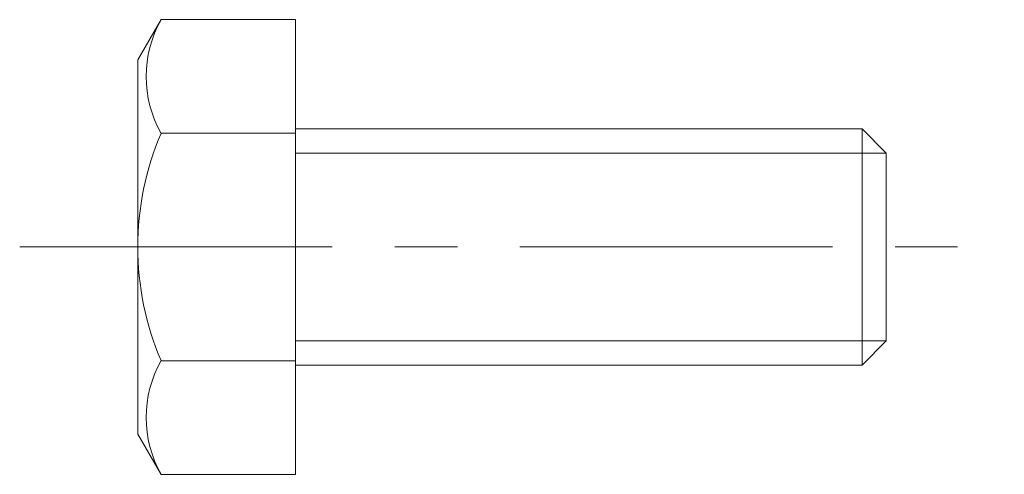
# Model space of a CAD drawing. Header units: millimetres. Extents: x -7 to 18, y -5.8 to 5.8.
import ezdxf

# ---------------------------------------------------------------- set-up
doc = ezdxf.new("R2010")
doc.units = ezdxf.units.MM
doc.header["$LTSCALE"] = 0.5
doc.linetypes.add('CENTER', pattern=[50.8, 31.75, -6.35, 6.35, -6.35])
doc.layers.get('0').update_dxf_attribs({"color": 9, "lineweight": 15})

msp = doc.modelspace()

# ---------------------------------------------------------------- linework, layer by layer
at = {"ltscale": 0.5}
for p, q in [((-3.409, 5.774), (-4, 4.75)), ((0, 5.774), (-3.409, 5.774)), ((0, -5.774), (0, 5.774)), ((-4, -4.75), (-4, 4.75)), ((0, 3), (14.387, 3)), ((15, 2.386), (14.387, 3)), ((14.387, -3), (14.387, 3)), ((0, 2.887), (-3.409, 2.887)), ((15, -2.387), (15, 2.386)), ((14.387, -3), (15, -2.387)), ((0, -2.887), (-3.409, -2.887)), ((0, -3), (14.387, -3)), ((-3.409, -5.774), (-4, -4.75)), ((0, -5.774), (-3.409, -5.774))]:
    msp.add_line(p, q, dxfattribs=at)
at = {"color": 5, "ltscale": 0.5}
for p, q in [((0, 2.386), (15, 2.386)), ((0, -2.387), (15, -2.387))]:
    msp.add_line(p, q, dxfattribs=at)
at = {"color": 1, "linetype": 'CENTER', "ltscale": 0.5}
msp.add_line((-7, 0), (18, 0), dxfattribs=at)
at = {"ltscale": 0.5}
for centre, radius, start, end in [((-0.86, 4.33), 2.929, 150.4801, 209.5199), ((3.347, 0), 7.347, 156.8627, 203.1373), ((-0.86, -4.33), 2.929, 150.4801, 209.5199)]:
    msp.add_arc(centre, radius, start, end, dxfattribs=at)

doc.saveas('drawing.dxf')
